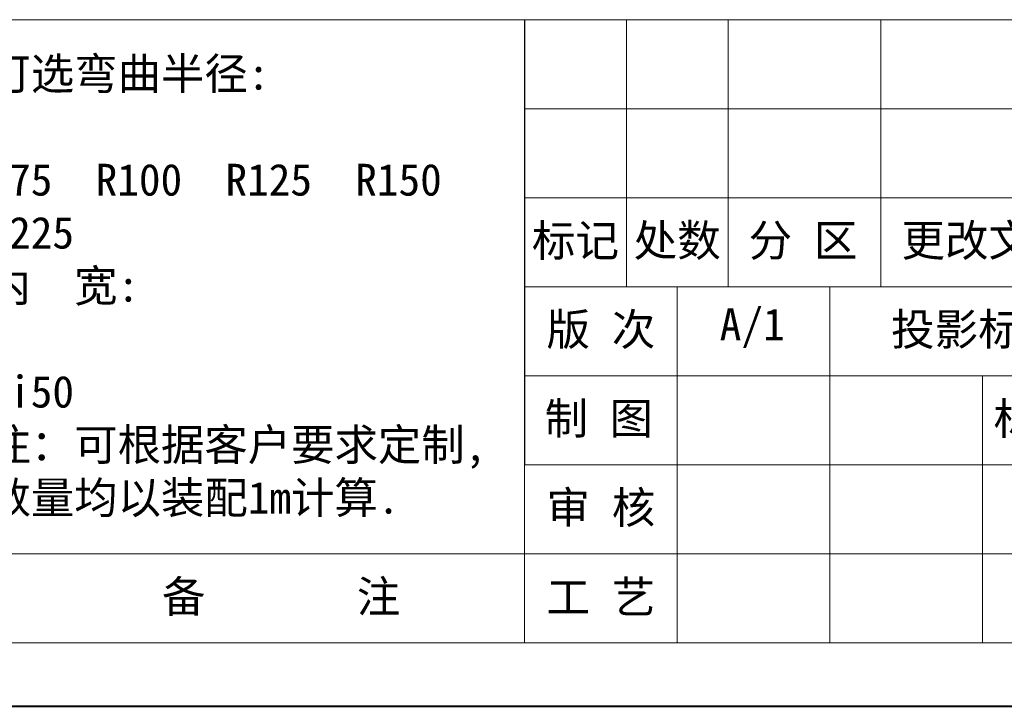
# Model space of a CAD drawing. Header units: millimetres. Extents: x 2548 to 3470, y -441 to 211.
# Tile 11 of 49: x 2977 to 3147, y -441 to -323. Entities that reach past the tile are written whole.
import ezdxf

# ---------------------------------------------------------------- set-up
doc = ezdxf.new("R2010")
doc.units = ezdxf.units.MM
doc.layers.add('标注线', color=7, linetype='Continuous', lineweight=15)
doc.styles.add('样式 6', font='仿宋_GB2312.ttf')

msp = doc.modelspace()

# ---------------------------------------------------------------- linework, layer by layer
at = {"color": 7, "lineweight": 13}
for p, q in [((2967.465, -322.656), (3459.359, -322.656)), ((3064.114, -430.251), (3064.114, -322.656)), ((2602.994, -430.251), (3064.114, -430.251)), ((3064.114, -430.251), (3459.359, -430.251))]:
    msp.add_line(p, q, dxfattribs=at)
at = {"color": 7}
msp.add_line((3064.114, -322.656), (3064.114, -399.51), dxfattribs=at)
at = {"color": 7, "lineweight": 15}
for p, q in [((3081.68, -322.656), (3081.68, -368.768)), ((3099.247, -322.656), (3099.247, -368.768)), ((3125.596, -322.656), (3125.596, -368.768)), ((3064.114, -338.027), (3222.212, -338.027)), ((3064.114, -353.398), (3222.212, -353.398)), ((3064.114, -368.768), (3222.212, -368.768)), ((3090.463, -368.768), (3090.463, -430.251)), ((3116.813, -368.768), (3116.813, -430.251)), ((3064.114, -384.139), (3325.415, -384.139)), ((3143.163, -384.139), (3143.163, -430.251)), ((3064.114, -399.51), (3222.212, -399.51)), ((2602.994, -414.88), (3064.114, -414.88)), ((3064.114, -414.88), (3222.212, -414.88))]:
    msp.add_line(p, q, dxfattribs=at)
at = {"color": 7, "lineweight": 40}
msp.add_line((2548.099, -441.23), (3470.338, -441.23), dxfattribs=at)

# ---------------------------------------------------------------- texts
at = {"layer": '标注线', "color": 7, "lineweight": 18, "style": '样式 6'}
for s, insert, char_height, width, attachment_point in [('{\\H1.389x;可选弯曲半径:\\P\\PR75  R100  R125  R150 \\PR225   \\P内  宽:\\P\\PBi50\\P注：可根据客户要求定制,\\P数量均以装配1m计算.}', (2971.392, -368.914), 3.95246, 118.75621, 4), ('标记', (3072.897, -361.083), 5.5127, 17.56647, 5), ('处数', (3090.463, -361.083), 5.5127, 17.56647, 5), ('分 区', (3112.186, -361.083), 5.5127, 25.69367, 5), ('更改文件号', (3147.966, -361.083), 5.5127, 45.46037, 5), ('版 次', (3077.289, -376.454), 5.5127, 26.34971, 5), ('A/1', (3103.41, -375.954), 5.5127, 17.56647, 5), ('投影标识', (3142.421, -376.454), 5.5127, 32.21829, 5), ('{\\H0.9943x;制 图}', (3076.928, -391.824), 5.51273, 25.62892, 5), ('标准化', (3156.364, -391.824), 5.5127, 35.6324, 5), ('审 核', (3077.289, -407.195), 5.5127, 26.34971, 5), ('{\\H1.389x;备       注}', (3022.077, -422.566), 3.95246, 57.74898, 5), ('{\\H1.389x;备       注}', (3022.077, -422.566), 3.95246, 57.74898, 5), ('工 艺', (3077.289, -422.566), 5.5127, 26.34971, 5)]:
    msp.add_mtext(s, dxfattribs=dict(at, insert=insert, char_height=char_height, width=width, attachment_point=attachment_point))

doc.saveas('drawing.dxf')
